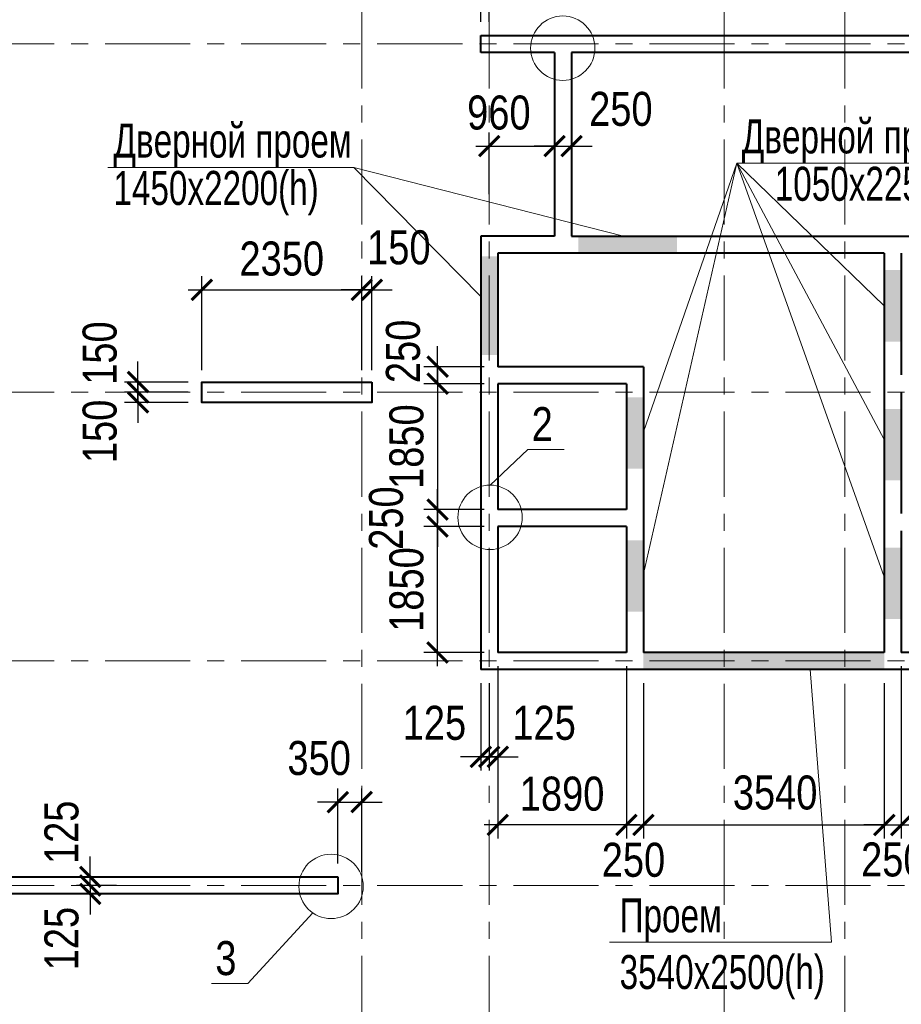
# Model space of a CAD drawing. Header units: inches. Extents: x -7218622 to -7066149, y 5758361 to 6202306.
# Tile 21 of 40: x -7150062 to -7137105, y 5876683 to 5891155. Entities that reach past the tile are written whole.
import ezdxf

# ---------------------------------------------------------------- set-up
doc = ezdxf.new("R2010")
doc.units = ezdxf.units.IN
doc.header["$LTSCALE"] = 1000
doc.header["$MEASUREMENT"] = 0
doc.linetypes.add('CENTER', pattern=[2, 1.25, -0.25, 0.25, -0.25])
for name, color, linetype, lineweight in [('СК-040-С(тены)', 12, 'Continuous', 40), ('СК-043-С-ПИЛОНЫ', 5, 'Continuous', 40), ('СК-100-О(си)', 7, 'CENTER', 15), ('СК-110-О-РАЗМЕРЫ', 7, 'Continuous', 15), ('СК-400-Т(екст)', 7, 'Continuous', 20), ('СК-600-Ш(триховка', 7, 'Continuous', 15)]:
    doc.layers.add(name, color=color, linetype=linetype, lineweight=lineweight)
doc.styles.add('RUSS', font='arial.ttf', dxfattribs={"width": 0.8})
doc.dimstyles.new('100-200', dxfattribs={"dimscale": 0, "dimtxt": 500, "dimasz": 300, "dimexe": 200, "dimexo": 200, "dimgap": 200, "dimtad": 1, "dimdec": 0, "dimzin": 0, "dimdsep": 46, "dimtxsty": 'RUSS', "dimblk": 'ARCHTICK', "dimcen": 0.096, "dimdle": 200, "dimclrd": 7, "dimclre": 7, "dimclrt": 256, "dimadec": 0, "dimazin": 0, "dimtfac": 1, "dimtdec": 0, "dimtmove": 2, "dimatfit": 3, "dimldrblk": 'OBLIQUE', "dimfxl": 1, "dimtolj": 1, "dimtzin": 0, "dimarcsym": 0})

# ---------------------------------------------------------------- blocks, each defined once
blk = doc.blocks.new('_ArchTick')
at = {"color": 0, "linetype": 'ByBlock', "const_width": 0.15}
blk.add_lwpolyline([(-0.5, -0.5), (0.5, 0.5)], dxfattribs=at)
blk = doc.blocks.new('*D297')
at = {"layer": 'Defpoints', "color": 0, "transparency": 16777216}
for p in [(-7148440, 5878430), (-7149025, 5878305), (-7148440, 5878305)]:
    blk.add_point(p, dxfattribs=at)
at = {"layer": 'СК-400-Т(екст)', "color": 7, "lineweight": -2, "transparency": 16777216}
for p, q in [((-7149025, 5878430), (-7149025, 5878730)), ((-7148640, 5878430), (-7149225, 5878430)), ((-7149025, 5878430), (-7149025, 5878305)), ((-7148640, 5878305), (-7149225, 5878305)), ((-7149025, 5878305), (-7149025, 5878005))]:
    blk.add_line(p, q, dxfattribs=at)
at = {"layer": 'СК-400-Т(екст)', "color": 7, "lineweight": -2, "transparency": 16777216, "xscale": 300, "yscale": 300, "zscale": 300}
for p, rotation in [((-7149025, 5878430), 270), ((-7149025, 5878305), 90)]:
    blk.add_blockref('_ArchTick', p, dxfattribs=dict(at, rotation=rotation))
at = {"layer": 'СК-400-Т(екст)', "transparency": 16777216, "insert": (-7149445, 5877649), "char_height": 500, "attachment_point": 5, "rotation": 90, "style": 'RUSS'}
blk.add_mtext('\\A1;125', dxfattribs=at)
blk = doc.blocks.new('_Oblique')
at = {"color": 0, "linetype": 'ByBlock', "lineweight": -2}
blk.add_line((-0.5, -0.5), (0.5, 0.5), dxfattribs=at)
blk = doc.blocks.new('*D239')
at = {"layer": 'Defpoints', "color": 0, "transparency": 16777216}
for p in [(-7145035, 5887185), (-7147385, 5885804), (-7145035, 5885804)]:
    blk.add_point(p, dxfattribs=at)
at = {"layer": 'СК-110-О-РАЗМЕРЫ', "color": 7, "lineweight": -2, "transparency": 16777216}
for p, q in [((-7147385, 5886004), (-7147385, 5887385)), ((-7145035, 5886004), (-7145035, 5887385)), ((-7147585, 5887185), (-7144835, 5887185))]:
    blk.add_line(p, q, dxfattribs=at)
at = {"layer": 'СК-110-О-РАЗМЕРЫ', "color": 7, "lineweight": -2, "transparency": 16777216, "xscale": 300, "yscale": 300, "zscale": 300, "rotation": 180}
blk.add_blockref('_ArchTick', (-7147385, 5887185), dxfattribs=at)
at = {"layer": 'СК-110-О-РАЗМЕРЫ', "color": 7, "lineweight": -2, "transparency": 16777216, "xscale": 300, "yscale": 300, "zscale": 300}
blk.add_blockref('_ArchTick', (-7145035, 5887185), dxfattribs=at)
at = {"layer": 'СК-110-О-РАЗМЕРЫ', "transparency": 16777216, "insert": (-7146210, 5887641), "char_height": 500, "attachment_point": 5, "style": 'RUSS'}
blk.add_mtext('\\A1;2350', dxfattribs=at)
blk = doc.blocks.new('*D240')
at = {"layer": 'Defpoints', "color": 0, "transparency": 16777216}
for p in [(-7145035, 5887185), (-7145035, 5885804), (-7144885, 5885804)]:
    blk.add_point(p, dxfattribs=at)
at = {"layer": 'СК-110-О-РАЗМЕРЫ', "color": 7, "lineweight": -2, "transparency": 16777216}
for p, q in [((-7145035, 5886004), (-7145035, 5887385)), ((-7144885, 5886004), (-7144885, 5887385)), ((-7145035, 5887185), (-7145335, 5887185)), ((-7144885, 5887185), (-7145035, 5887185)), ((-7144885, 5887185), (-7144585, 5887185))]:
    blk.add_line(p, q, dxfattribs=at)
at = {"layer": 'СК-110-О-РАЗМЕРЫ', "color": 7, "lineweight": -2, "transparency": 16777216, "xscale": 300, "yscale": 300, "zscale": 300}
blk.add_blockref('_ArchTick', (-7145035, 5887185), dxfattribs=at)
at = {"layer": 'СК-110-О-РАЗМЕРЫ', "color": 7, "lineweight": -2, "transparency": 16777216, "xscale": 300, "yscale": 300, "zscale": 300, "rotation": 180}
blk.add_blockref('_ArchTick', (-7144885, 5887185), dxfattribs=at)
at = {"layer": 'СК-110-О-РАЗМЕРЫ', "transparency": 16777216, "insert": (-7144489, 5887806), "char_height": 500, "attachment_point": 5, "style": 'RUSS'}
blk.add_mtext('\\A1;150', dxfattribs=at)
blk = doc.blocks.new('*D241')
at = {"layer": 'Defpoints', "color": 0, "transparency": 16777216}
for p in [(-7145035, 5879655), (-7145386, 5878555), (-7145035, 5878430)]:
    blk.add_point(p, dxfattribs=at)
at = {"layer": 'СК-110-О-РАЗМЕРЫ', "color": 7, "lineweight": -2, "transparency": 16777216}
for p, q in [((-7145386, 5878755), (-7145386, 5879855)), ((-7145035, 5878630), (-7145035, 5879855)), ((-7145386, 5879655), (-7145686, 5879655)), ((-7145386, 5879655), (-7145035, 5879655)), ((-7145035, 5879655), (-7144735, 5879655))]:
    blk.add_line(p, q, dxfattribs=at)
at = {"layer": 'СК-110-О-РАЗМЕРЫ', "color": 7, "lineweight": -2, "transparency": 16777216, "xscale": 300, "yscale": 300, "zscale": 300}
blk.add_blockref('_ArchTick', (-7145386, 5879655), dxfattribs=at)
at = {"layer": 'СК-110-О-РАЗМЕРЫ', "color": 7, "lineweight": -2, "transparency": 16777216, "xscale": 300, "yscale": 300, "zscale": 300, "rotation": 180}
blk.add_blockref('_ArchTick', (-7145035, 5879655), dxfattribs=at)
at = {"layer": 'СК-110-О-РАЗМЕРЫ', "transparency": 16777216, "insert": (-7145661, 5880300), "char_height": 500, "attachment_point": 5, "style": 'RUSS'}
blk.add_mtext('\\A1;350', dxfattribs=at)
blk = doc.blocks.new('*D228')
at = {"layer": 'Defpoints', "color": 0, "transparency": 16777216}
for p in [(-7149025, 5878555), (-7148440, 5878555), (-7148440, 5878430)]:
    blk.add_point(p, dxfattribs=at)
at = {"layer": 'СК-400-Т(екст)', "color": 7, "lineweight": -2, "transparency": 16777216}
for p, q in [((-7149025, 5878555), (-7149025, 5878855)), ((-7148640, 5878555), (-7149225, 5878555)), ((-7148640, 5878430), (-7149225, 5878430)), ((-7149025, 5878430), (-7149025, 5878555)), ((-7149025, 5878430), (-7149025, 5878130))]:
    blk.add_line(p, q, dxfattribs=at)
at = {"layer": 'СК-400-Т(екст)', "color": 7, "lineweight": -2, "transparency": 16777216, "xscale": 300, "yscale": 300, "zscale": 300}
for p, rotation in [((-7149025, 5878555), 270), ((-7149025, 5878430), 90)]:
    blk.add_blockref('_ArchTick', p, dxfattribs=dict(at, rotation=rotation))
at = {"layer": 'СК-400-Т(екст)', "transparency": 16777216, "insert": (-7149445, 5879211), "char_height": 500, "attachment_point": 5, "rotation": 90, "style": 'RUSS'}
blk.add_mtext('\\A1;125', dxfattribs=at)
blk = doc.blocks.new('*D259')
at = {"layer": 'Defpoints', "color": 0, "transparency": 16777216}
for p in [(-7137355, 5880758), (-7137105, 5880758), (-7137105, 5879320)]:
    blk.add_point(p, dxfattribs=at)
at = {"layer": 'СК-110-О-РАЗМЕРЫ', "color": 7, "lineweight": -2, "transparency": 16777216}
for p, q in [((-7137355, 5880558), (-7137355, 5879120)), ((-7137105, 5880558), (-7137105, 5879120)), ((-7137355, 5879320), (-7137655, 5879320)), ((-7137355, 5879320), (-7137105, 5879320)), ((-7137105, 5879320), (-7136805, 5879320))]:
    blk.add_line(p, q, dxfattribs=at)
at = {"layer": 'СК-110-О-РАЗМЕРЫ', "color": 7, "lineweight": -2, "transparency": 16777216, "xscale": 300, "yscale": 300, "zscale": 300}
blk.add_blockref('_ArchTick', (-7137355, 5879320), dxfattribs=at)
at = {"layer": 'СК-110-О-РАЗМЕРЫ', "color": 7, "lineweight": -2, "transparency": 16777216, "xscale": 300, "yscale": 300, "zscale": 300, "rotation": 180}
blk.add_blockref('_ArchTick', (-7137105, 5879320), dxfattribs=at)
at = {"layer": 'СК-110-О-РАЗМЕРЫ', "transparency": 16777216, "insert": (-7137229, 5878809), "char_height": 500, "attachment_point": 5, "style": 'RUSS'}
blk.add_mtext('\\A1;250', dxfattribs=at)
blk = doc.blocks.new('*D246')
at = {"layer": 'Defpoints', "color": 0, "transparency": 16777216}
for p in [(-7147385, 5885829), (-7148323, 5885679), (-7147385, 5885679)]:
    blk.add_point(p, dxfattribs=at)
at = {"layer": 'СК-110-О-РАЗМЕРЫ', "color": 7, "lineweight": -2, "transparency": 16777216}
for p, q in [((-7148323, 5885829), (-7148323, 5886129)), ((-7147585, 5885829), (-7148523, 5885829)), ((-7148323, 5885829), (-7148323, 5885679)), ((-7147585, 5885679), (-7148523, 5885679)), ((-7148323, 5885679), (-7148323, 5885379))]:
    blk.add_line(p, q, dxfattribs=at)
at = {"layer": 'СК-110-О-РАЗМЕРЫ', "color": 7, "lineweight": -2, "transparency": 16777216, "xscale": 300, "yscale": 300, "zscale": 300}
for p, rotation in [((-7148323, 5885829), 270), ((-7148323, 5885679), 90)]:
    blk.add_blockref('_ArchTick', p, dxfattribs=dict(at, rotation=rotation))
at = {"layer": 'СК-110-О-РАЗМЕРЫ', "transparency": 16777216, "insert": (-7148884, 5886255), "char_height": 500, "attachment_point": 5, "rotation": 90, "style": 'RUSS'}
blk.add_mtext('\\A1;150', dxfattribs=at)
blk = doc.blocks.new('*D247')
at = {"layer": 'Defpoints', "color": 0, "transparency": 16777216}
for p in [(-7148323, 5885680), (-7147385, 5885680), (-7147385, 5885529)]:
    blk.add_point(p, dxfattribs=at)
at = {"layer": 'СК-110-О-РАЗМЕРЫ', "color": 7, "lineweight": -2, "transparency": 16777216}
for p, q in [((-7148323, 5885680), (-7148323, 5885980)), ((-7147585, 5885680), (-7148523, 5885680)), ((-7148323, 5885529), (-7148323, 5885680)), ((-7147585, 5885529), (-7148523, 5885529)), ((-7148323, 5885529), (-7148323, 5885229))]:
    blk.add_line(p, q, dxfattribs=at)
at = {"layer": 'СК-110-О-РАЗМЕРЫ', "color": 7, "lineweight": -2, "transparency": 16777216, "xscale": 300, "yscale": 300, "zscale": 300}
for p, rotation in [((-7148323, 5885680), 270), ((-7148323, 5885529), 90)]:
    blk.add_blockref('_ArchTick', p, dxfattribs=dict(at, rotation=rotation))
at = {"layer": 'СК-110-О-РАЗМЕРЫ', "transparency": 16777216, "insert": (-7148884, 5885104), "char_height": 500, "attachment_point": 5, "rotation": 90, "style": 'RUSS'}
blk.add_mtext('\\A1;150', dxfattribs=at)
blk = doc.blocks.new('*D169')
at = {"layer": 'Defpoints', "color": 0, "transparency": 16777216}
for p in [(-7143285, 5881605), (-7143160, 5881605), (-7143160, 5880321)]:
    blk.add_point(p, dxfattribs=at)
at = {"layer": 'СК-110-О-РАЗМЕРЫ', "color": 7, "lineweight": -2, "transparency": 16777216}
for p, q in [((-7143285, 5881405), (-7143285, 5880121)), ((-7143160, 5881405), (-7143160, 5880121)), ((-7143285, 5880321), (-7143585, 5880321)), ((-7143285, 5880321), (-7143160, 5880321)), ((-7143160, 5880321), (-7142860, 5880321))]:
    blk.add_line(p, q, dxfattribs=at)
at = {"layer": 'СК-110-О-РАЗМЕРЫ', "color": 7, "lineweight": -2, "transparency": 16777216, "xscale": 300, "yscale": 300, "zscale": 300}
blk.add_blockref('_ArchTick', (-7143285, 5880321), dxfattribs=at)
at = {"layer": 'СК-110-О-РАЗМЕРЫ', "color": 7, "lineweight": -2, "transparency": 16777216, "xscale": 300, "yscale": 300, "zscale": 300, "rotation": 180}
blk.add_blockref('_ArchTick', (-7143160, 5880321), dxfattribs=at)
at = {"layer": 'СК-110-О-РАЗМЕРЫ', "transparency": 16777216, "insert": (-7143966, 5880817), "char_height": 500, "attachment_point": 5, "style": 'RUSS'}
blk.add_mtext('\\A1;125', dxfattribs=at)
blk = doc.blocks.new('*D170')
at = {"layer": 'Defpoints', "color": 0, "transparency": 16777216}
for p in [(-7143160, 5881605), (-7143035, 5881605), (-7143160, 5880321)]:
    blk.add_point(p, dxfattribs=at)
at = {"layer": 'СК-110-О-РАЗМЕРЫ', "color": 7, "lineweight": -2, "transparency": 16777216}
for p, q in [((-7143160, 5881405), (-7143160, 5880121)), ((-7143035, 5881405), (-7143035, 5880121)), ((-7143160, 5880321), (-7143460, 5880321)), ((-7143035, 5880321), (-7143160, 5880321)), ((-7143035, 5880321), (-7142735, 5880321))]:
    blk.add_line(p, q, dxfattribs=at)
at = {"layer": 'СК-110-О-РАЗМЕРЫ', "color": 7, "lineweight": -2, "transparency": 16777216, "xscale": 300, "yscale": 300, "zscale": 300}
blk.add_blockref('_ArchTick', (-7143160, 5880321), dxfattribs=at)
at = {"layer": 'СК-110-О-РАЗМЕРЫ', "color": 7, "lineweight": -2, "transparency": 16777216, "xscale": 300, "yscale": 300, "zscale": 300, "rotation": 180}
blk.add_blockref('_ArchTick', (-7143035, 5880321), dxfattribs=at)
at = {"layer": 'СК-110-О-РАЗМЕРЫ', "transparency": 16777216, "insert": (-7142354, 5880817), "char_height": 500, "attachment_point": 5, "style": 'RUSS'}
blk.add_mtext('\\A1;125', dxfattribs=at)
blk = doc.blocks.new('*D224')
at = {"layer": 'Defpoints', "color": 0, "transparency": 16777216}
for p in [(-7143035, 5881855), (-7141145, 5881855), (-7143035, 5879320)]:
    blk.add_point(p, dxfattribs=at)
at = {"layer": 'СК-110-О-РАЗМЕРЫ', "color": 7, "lineweight": -2, "transparency": 16777216}
for p, q in [((-7143035, 5881655), (-7143035, 5879120)), ((-7141145, 5881655), (-7141145, 5879120)), ((-7140945, 5879320), (-7143235, 5879320))]:
    blk.add_line(p, q, dxfattribs=at)
at = {"layer": 'СК-110-О-РАЗМЕРЫ', "color": 7, "lineweight": -2, "transparency": 16777216, "xscale": 300, "yscale": 300, "zscale": 300, "rotation": 180}
blk.add_blockref('_ArchTick', (-7143035, 5879320), dxfattribs=at)
at = {"layer": 'СК-110-О-РАЗМЕРЫ', "color": 7, "lineweight": -2, "transparency": 16777216, "xscale": 300, "yscale": 300, "zscale": 300}
blk.add_blockref('_ArchTick', (-7141145, 5879320), dxfattribs=at)
at = {"layer": 'СК-110-О-РАЗМЕРЫ', "transparency": 16777216, "insert": (-7142090, 5879776), "char_height": 500, "attachment_point": 5, "style": 'RUSS'}
blk.add_mtext('\\A1;1890', dxfattribs=at)
blk = doc.blocks.new('*D225')
at = {"layer": 'Defpoints', "color": 0, "transparency": 16777216}
for p in [(-7141145, 5881855), (-7140895, 5881602), (-7140895, 5879320)]:
    blk.add_point(p, dxfattribs=at)
at = {"layer": 'СК-110-О-РАЗМЕРЫ', "color": 7, "lineweight": -2, "transparency": 16777216}
for p, q in [((-7141145, 5881655), (-7141145, 5879120)), ((-7140895, 5881402), (-7140895, 5879120)), ((-7141145, 5879320), (-7141445, 5879320)), ((-7141145, 5879320), (-7140895, 5879320)), ((-7140895, 5879320), (-7140595, 5879320))]:
    blk.add_line(p, q, dxfattribs=at)
at = {"layer": 'СК-110-О-РАЗМЕРЫ', "color": 7, "lineweight": -2, "transparency": 16777216, "xscale": 300, "yscale": 300, "zscale": 300}
blk.add_blockref('_ArchTick', (-7141145, 5879320), dxfattribs=at)
at = {"layer": 'СК-110-О-РАЗМЕРЫ', "color": 7, "lineweight": -2, "transparency": 16777216, "xscale": 300, "yscale": 300, "zscale": 300, "rotation": 180}
blk.add_blockref('_ArchTick', (-7140895, 5879320), dxfattribs=at)
at = {"layer": 'СК-110-О-РАЗМЕРЫ', "transparency": 16777216, "insert": (-7141041, 5878804), "char_height": 500, "attachment_point": 5, "style": 'RUSS'}
blk.add_mtext('\\A1;250', dxfattribs=at)
blk = doc.blocks.new('*D212')
at = {"layer": 'Defpoints', "color": 0, "transparency": 16777216}
for p in [(-7143920, 5883705), (-7143035, 5883705), (-7143035, 5881855)]:
    blk.add_point(p, dxfattribs=at)
at = {"layer": 'СК-110-О-РАЗМЕРЫ', "color": 7, "lineweight": -2, "transparency": 16777216}
for p, q in [((-7143920, 5881655), (-7143920, 5883905)), ((-7143235, 5883705), (-7144120, 5883705)), ((-7143235, 5881855), (-7144120, 5881855))]:
    blk.add_line(p, q, dxfattribs=at)
at = {"layer": 'СК-110-О-РАЗМЕРЫ', "color": 7, "lineweight": -2, "transparency": 16777216, "xscale": 300, "yscale": 300, "zscale": 300}
for p, rotation in [((-7143920, 5883705), 90), ((-7143920, 5881855), 270)]:
    blk.add_blockref('_ArchTick', p, dxfattribs=dict(at, rotation=rotation))
at = {"layer": 'СК-110-О-РАЗМЕРЫ', "transparency": 16777216, "insert": (-7144375, 5882780), "char_height": 500, "attachment_point": 5, "rotation": 90, "style": 'RUSS'}
blk.add_mtext('\\A1;1850', dxfattribs=at)
blk = doc.blocks.new('*D213')
at = {"layer": 'Defpoints', "color": 0, "transparency": 16777216}
for p in [(-7143920, 5883955), (-7143035, 5883955), (-7143035, 5883705)]:
    blk.add_point(p, dxfattribs=at)
at = {"layer": 'СК-110-О-РАЗМЕРЫ', "color": 7, "lineweight": -2, "transparency": 16777216}
for p, q in [((-7143920, 5883955), (-7143920, 5884255)), ((-7143235, 5883955), (-7144120, 5883955)), ((-7143920, 5883705), (-7143920, 5883955)), ((-7143235, 5883705), (-7144120, 5883705)), ((-7143920, 5883705), (-7143920, 5883405))]:
    blk.add_line(p, q, dxfattribs=at)
at = {"layer": 'СК-110-О-РАЗМЕРЫ', "color": 7, "lineweight": -2, "transparency": 16777216, "xscale": 300, "yscale": 300, "zscale": 300}
for p, rotation in [((-7143920, 5883955), 270), ((-7143920, 5883705), 90)]:
    blk.add_blockref('_ArchTick', p, dxfattribs=dict(at, rotation=rotation))
at = {"layer": 'СК-110-О-РАЗМЕРЫ', "transparency": 16777216, "insert": (-7144675, 5883830), "char_height": 500, "attachment_point": 5, "rotation": 90, "style": 'RUSS'}
blk.add_mtext('\\A1;250', dxfattribs=at)
blk = doc.blocks.new('*D214')
at = {"layer": 'Defpoints', "color": 0, "transparency": 16777216}
for p in [(-7143035, 5885805), (-7143920, 5883955), (-7143035, 5883955)]:
    blk.add_point(p, dxfattribs=at)
at = {"layer": 'СК-110-О-РАЗМЕРЫ', "color": 7, "lineweight": -2, "transparency": 16777216}
for p, q in [((-7143920, 5886005), (-7143920, 5883755)), ((-7143235, 5885805), (-7144120, 5885805)), ((-7143235, 5883955), (-7144120, 5883955))]:
    blk.add_line(p, q, dxfattribs=at)
at = {"layer": 'СК-110-О-РАЗМЕРЫ', "color": 7, "lineweight": -2, "transparency": 16777216, "xscale": 300, "yscale": 300, "zscale": 300}
for p, rotation in [((-7143920, 5885805), 90), ((-7143920, 5883955), 270)]:
    blk.add_blockref('_ArchTick', p, dxfattribs=dict(at, rotation=rotation))
at = {"layer": 'СК-110-О-РАЗМЕРЫ', "transparency": 16777216, "insert": (-7144375, 5884880), "char_height": 500, "attachment_point": 5, "rotation": 90, "style": 'RUSS'}
blk.add_mtext('\\A1;1850', dxfattribs=at)
blk = doc.blocks.new('*D222')
at = {"layer": 'Defpoints', "color": 0, "transparency": 16777216}
for p in [(-7137105, 5881855), (-7135125, 5881855), (-7135125, 5879320)]:
    blk.add_point(p, dxfattribs=at)
at = {"layer": 'СК-110-О-РАЗМЕРЫ', "color": 7, "lineweight": -2, "transparency": 16777216}
for p, q in [((-7137105, 5881655), (-7137105, 5879120)), ((-7135125, 5881655), (-7135125, 5879120)), ((-7137305, 5879320), (-7134925, 5879320))]:
    blk.add_line(p, q, dxfattribs=at)
at = {"layer": 'СК-110-О-РАЗМЕРЫ', "color": 7, "lineweight": -2, "transparency": 16777216, "xscale": 300, "yscale": 300, "zscale": 300, "rotation": 180}
blk.add_blockref('_ArchTick', (-7137105, 5879320), dxfattribs=at)
at = {"layer": 'СК-110-О-РАЗМЕРЫ', "color": 7, "lineweight": -2, "transparency": 16777216, "xscale": 300, "yscale": 300, "zscale": 300}
blk.add_blockref('_ArchTick', (-7135125, 5879320), dxfattribs=at)
at = {"layer": 'СК-110-О-РАЗМЕРЫ', "transparency": 16777216, "insert": (-7136115, 5879776), "char_height": 500, "attachment_point": 5, "style": 'RUSS'}
blk.add_mtext('\\A1;1980', dxfattribs=at)
blk = doc.blocks.new('*D204')
at = {"layer": 'Defpoints', "color": 0, "transparency": 16777216}
for p in [(-7143920, 5886055), (-7143035, 5886055), (-7143035, 5885805)]:
    blk.add_point(p, dxfattribs=at)
at = {"layer": 'СК-110-О-РАЗМЕРЫ', "color": 7, "lineweight": -2, "transparency": 16777216}
for p, q in [((-7143920, 5886055), (-7143920, 5886355)), ((-7143235, 5886055), (-7144120, 5886055)), ((-7143920, 5885805), (-7143920, 5886055)), ((-7143235, 5885805), (-7144120, 5885805)), ((-7143920, 5885805), (-7143920, 5885505))]:
    blk.add_line(p, q, dxfattribs=at)
at = {"layer": 'СК-110-О-РАЗМЕРЫ', "color": 7, "lineweight": -2, "transparency": 16777216, "xscale": 300, "yscale": 300, "zscale": 300}
for p, rotation in [((-7143920, 5886055), 270), ((-7143920, 5885805), 90)]:
    blk.add_blockref('_ArchTick', p, dxfattribs=dict(at, rotation=rotation))
at = {"layer": 'СК-110-О-РАЗМЕРЫ', "transparency": 16777216, "insert": (-7144426, 5886280), "char_height": 500, "attachment_point": 5, "rotation": 90, "style": 'RUSS'}
blk.add_mtext('\\A1;250', dxfattribs=at)
blk = doc.blocks.new('*D205')
at = {"layer": 'Defpoints', "color": 0, "transparency": 16777216}
for p in [(-7141950, 5889297), (-7142200, 5888393), (-7141950, 5888393)]:
    blk.add_point(p, dxfattribs=at)
at = {"layer": 'СК-110-О-РАЗМЕРЫ', "color": 7, "lineweight": -2, "transparency": 16777216}
for p, q in [((-7142200, 5888593), (-7142200, 5889497)), ((-7141950, 5888593), (-7141950, 5889497)), ((-7142200, 5889297), (-7142500, 5889297)), ((-7142200, 5889297), (-7141950, 5889297)), ((-7141950, 5889297), (-7141650, 5889297))]:
    blk.add_line(p, q, dxfattribs=at)
at = {"layer": 'СК-110-О-РАЗМЕРЫ', "color": 7, "lineweight": -2, "transparency": 16777216, "xscale": 300, "yscale": 300, "zscale": 300}
blk.add_blockref('_ArchTick', (-7142200, 5889297), dxfattribs=at)
at = {"layer": 'СК-110-О-РАЗМЕРЫ', "color": 7, "lineweight": -2, "transparency": 16777216, "xscale": 300, "yscale": 300, "zscale": 300, "rotation": 180}
blk.add_blockref('_ArchTick', (-7141950, 5889297), dxfattribs=at)
at = {"layer": 'СК-110-О-РАЗМЕРЫ', "transparency": 16777216, "insert": (-7141226, 5889841), "char_height": 500, "attachment_point": 5, "style": 'RUSS'}
blk.add_mtext('\\A1;250', dxfattribs=at)
blk = doc.blocks.new('*D206')
at = {"layer": 'Defpoints', "color": 0, "transparency": 16777216}
for p in [(-7142200, 5889297), (-7143160, 5888393), (-7142200, 5888393)]:
    blk.add_point(p, dxfattribs=at)
at = {"layer": 'СК-110-О-РАЗМЕРЫ', "color": 7, "lineweight": -2, "transparency": 16777216}
for p, q in [((-7143160, 5888593), (-7143160, 5889497)), ((-7142200, 5888593), (-7142200, 5889497)), ((-7143360, 5889297), (-7142000, 5889297))]:
    blk.add_line(p, q, dxfattribs=at)
at = {"layer": 'СК-110-О-РАЗМЕРЫ', "color": 7, "lineweight": -2, "transparency": 16777216, "xscale": 300, "yscale": 300, "zscale": 300, "rotation": 180}
blk.add_blockref('_ArchTick', (-7143160, 5889297), dxfattribs=at)
at = {"layer": 'СК-110-О-РАЗМЕРЫ', "color": 7, "lineweight": -2, "transparency": 16777216, "xscale": 300, "yscale": 300, "zscale": 300}
blk.add_blockref('_ArchTick', (-7142200, 5889297), dxfattribs=at)
at = {"layer": 'СК-110-О-РАЗМЕРЫ', "transparency": 16777216, "insert": (-7143019, 5889787), "char_height": 500, "attachment_point": 5, "style": 'RUSS'}
blk.add_mtext('\\A1;960', dxfattribs=at)
blk = doc.blocks.new('*D448')
at = {"layer": 'Defpoints', "color": 0, "transparency": 16777216}
for p in [(-7143160, 5891568), (-7143285, 5890925), (-7143160, 5890925)]:
    blk.add_point(p, dxfattribs=at)
at = {"layer": 'СК-110-О-РАЗМЕРЫ', "color": 7, "lineweight": -2, "transparency": 16777216}
for p, q in [((-7143285, 5891125), (-7143285, 5891768)), ((-7143160, 5891125), (-7143160, 5891768)), ((-7143285, 5891568), (-7143585, 5891568)), ((-7143285, 5891568), (-7143160, 5891568)), ((-7143160, 5891568), (-7142860, 5891568))]:
    blk.add_line(p, q, dxfattribs=at)
at = {"layer": 'СК-110-О-РАЗМЕРЫ', "color": 7, "lineweight": -2, "transparency": 16777216, "xscale": 300, "yscale": 300, "zscale": 300}
blk.add_blockref('_ArchTick', (-7143285, 5891568), dxfattribs=at)
at = {"layer": 'СК-110-О-РАЗМЕРЫ', "color": 7, "lineweight": -2, "transparency": 16777216, "xscale": 300, "yscale": 300, "zscale": 300, "rotation": 180}
blk.add_blockref('_ArchTick', (-7143160, 5891568), dxfattribs=at)
at = {"layer": 'СК-110-О-РАЗМЕРЫ', "transparency": 16777216, "insert": (-7143727, 5892122), "char_height": 500, "attachment_point": 5, "style": 'RUSS'}
blk.add_mtext('\\A1;125', dxfattribs=at)
blk = doc.blocks.new('*D506')
at = {"layer": 'Defpoints', "color": 0, "transparency": 16777216}
for p in [(-7140895, 5881605), (-7137355, 5881602), (-7137355, 5879320)]:
    blk.add_point(p, dxfattribs=at)
at = {"layer": 'СК-110-О-РАЗМЕРЫ', "color": 7, "lineweight": -2, "transparency": 16777216}
for p, q in [((-7140895, 5881405), (-7140895, 5879120)), ((-7137355, 5881402), (-7137355, 5879120)), ((-7141095, 5879320), (-7137155, 5879320))]:
    blk.add_line(p, q, dxfattribs=at)
at = {"layer": 'СК-110-О-РАЗМЕРЫ', "color": 7, "lineweight": -2, "transparency": 16777216, "xscale": 300, "yscale": 300, "zscale": 300, "rotation": 180}
blk.add_blockref('_ArchTick', (-7140895, 5879320), dxfattribs=at)
at = {"layer": 'СК-110-О-РАЗМЕРЫ', "color": 7, "lineweight": -2, "transparency": 16777216, "xscale": 300, "yscale": 300, "zscale": 300}
blk.add_blockref('_ArchTick', (-7137355, 5879320), dxfattribs=at)
at = {"layer": 'СК-110-О-РАЗМЕРЫ', "transparency": 16777216, "insert": (-7138959, 5879793), "char_height": 500, "attachment_point": 5, "style": 'RUSS'}
blk.add_mtext('\\A1;3540', dxfattribs=at)
blk = doc.blocks.new('A$Cf0ff08b7')
at = {"layer": 'СК-110-О-РАЗМЕРЫ'}
for p, q in [((10073, 20290), (9517, 19764)), ((10606, 20290), (10073, 20290)), ((5957, 12442), (6912, 13477)), ((5957, 12442), (5424, 12442))]:
    blk.add_line(p, q, dxfattribs=at)
for centre in [(10586, 26187), (9517, 19291), (7180, 13867)]:
    blk.add_circle(centre, 473, dxfattribs=at)
at = {"layer": 'СК-400-Т(екст)', "style": 'RUSS', "width": 0.8}
for s, p in [('2', (10128, 20411)), ('3', (5479, 12563))]:
    blk.add_text(s, height=500, dxfattribs=at).set_placement(p)

msp = doc.modelspace()

# ---------------------------------------------------------------- linework, layer by layer
at = {"layer": 'СК-040-С(тены)'}
for p, q in [((-7143285.4, 5890674.6), (-7143285.4, 5890924.6)), ((-7143285.4, 5890924.6), (-7132887, 5890924.6)), ((-7142200.3, 5890674.6), (-7143285.4, 5890674.6)), ((-7142200.3, 5890674.6), (-7142200.3, 5887974.6)), ((-7135735.7, 5890674.6), (-7141950.3, 5890674.6)), ((-7141950.3, 5890674.6), (-7141950.3, 5887974.6)), ((-7142200.3, 5887974.6), (-7143285.4, 5887974.6)), ((-7143285.4, 5887974.6), (-7143285.4, 5887674.6)), ((-7141950.3, 5887974.6), (-7135735.7, 5887974.6)), ((-7143285.4, 5887724.6), (-7143285.4, 5881604.8)), ((-7137355.4, 5887724.6), (-7143035.4, 5887724.6)), ((-7143035.4, 5887724.6), (-7143035.4, 5886054.6)), ((-7137355.4, 5887724.6), (-7137355.4, 5881854.8)), ((-7137105.4, 5887724.6), (-7137105.4, 5885934.7)), ((-7140895.4, 5886054.6), (-7143035.4, 5886054.6)), ((-7140895.4, 5886054.6), (-7140895.4, 5881854.8)), ((-7143035.4, 5885804.6), (-7143035.4, 5883954.6)), ((-7141145.4, 5885804.6), (-7143035.4, 5885804.6)), ((-7141145.4, 5885804.6), (-7141145.4, 5883954.6)), ((-7137105.4, 5885684.7), (-7137105.4, 5883894.7)), ((-7141145.4, 5883954.6), (-7143035.4, 5883954.6)), ((-7143035.4, 5883704.6), (-7143035.4, 5881854.8)), ((-7141145.4, 5883704.6), (-7143035.4, 5883704.6)), ((-7141145.4, 5883704.6), (-7141145.4, 5881854.8)), ((-7137105.4, 5883644.7), (-7137105.4, 5881854.8)), ((-7141145.4, 5881854.8), (-7143035.4, 5881854.8)), ((-7137355.4, 5881854.8), (-7140895.4, 5881854.8)), ((-7134305.7, 5881854.8), (-7137105.4, 5881854.8)), ((-7134055.7, 5881604.8), (-7143285.4, 5881604.8))]:
    msp.add_line(p, q, dxfattribs=at)
msp.add_lwpolyline([(-7145385.7, 5878554.6), (-7145385.7, 5878304.6), (-7152855.4, 5878304.6), (-7152855.4, 5878554.6)], close=True, dxfattribs=at)
at = {"layer": 'СК-043-С-ПИЛОНЫ'}
msp.add_lwpolyline([(-7144885, 5885829.4), (-7144885, 5885529.4), (-7147385, 5885529.4), (-7147385, 5885829.4)], close=True, dxfattribs=at)
at = {"layer": 'СК-100-О(си)', "linetype": 'CENTER'}
for p, q in [((-7145035.4, 5911393.9), (-7145035.4, 5859887.7)), ((-7143160.4, 5911393.9), (-7143160.4, 5859887.7)), ((-7139710.3, 5911393.9), (-7139710.3, 5859887.7)), ((-7137935.3, 5911393.9), (-7137935.3, 5859887.7)), ((-7156805.8, 5890799.6), (-7129480.8, 5890799.6)), ((-7156805.8, 5885679.5), (-7129480.8, 5885679.5)), ((-7156805.8, 5881729.8), (-7129480.8, 5881729.8)), ((-7156805.8, 5878429.8), (-7129480.8, 5878429.8))]:
    msp.add_line(p, q, dxfattribs=at)
at = {"layer": 'СК-110-О-РАЗМЕРЫ'}
for p, q in [((-7139521.9, 5889044.1), (-7140895.4, 5885097.4)), ((-7139521.9, 5889044.1), (-7140895.3, 5883009.9)), ((-7139521.9, 5889044.1), (-7137355.4, 5884984.3)), ((-7139521.9, 5889044.1), (-7137355.4, 5882966.2)), ((-7139521.9, 5889044.1), (-7135978.1, 5889044.1)), ((-7145148.7, 5888982.9), (-7141185.2, 5887974.6))]:
    msp.add_line(p, q, dxfattribs=at)
for points in [[(-7139521.9, 5889044.1), (-7137355.4, 5886949.8)], [(-7141393, 5877595.4), (-7138130.5, 5877595.4), (-7138441.9, 5881602.1)]]:
    msp.add_lwpolyline(points, dxfattribs=at)
at = {"layer": 'СК-400-Т(екст)', "color": 7}
msp.add_lwpolyline([(-7148767.1, 5888982.9), (-7145148.7, 5888982.9), (-7143285.4, 5887086)], dxfattribs=at)
at = {"layer": 'СК-600-Ш(триховка', "color": 7}
for points in [[(-7140400.3, 5887724.6), (-7140400.3, 5887974.6), (-7141850.3, 5887724.6), (-7141850.3, 5887974.6)], [(-7143285.4, 5886224.6), (-7143035.4, 5886224.6), (-7143285.4, 5887674.6), (-7143035.4, 5887674.6)], [(-7137355.4, 5886424.7), (-7137105.3, 5886424.7), (-7137355.4, 5887474.8), (-7137105.4, 5887474.7)], [(-7141145.4, 5884554.6), (-7140895.3, 5884554.6), (-7141145.4, 5885604.6), (-7140895.4, 5885604.6)], [(-7137355.4, 5884384.8), (-7137105.3, 5884384.8), (-7137355.4, 5885434.8), (-7137105.4, 5885434.8)], [(-7141145.4, 5882454.7), (-7140895.3, 5882454.7), (-7141145.4, 5883504.8), (-7140895.4, 5883504.7)], [(-7137355.4, 5882344.9), (-7137105.3, 5882344.9), (-7137355.4, 5883394.9), (-7137105.4, 5883394.9)], [(-7137355.4, 5881602.1), (-7137355.4, 5881852.1), (-7140895.4, 5881602.1), (-7140895.4, 5881852.1)]]:
    msp.add_solid(points, dxfattribs=at)

# ---------------------------------------------------------------- block references
at = {"layer": 'СК-110-О-РАЗМЕРЫ'}
msp.add_blockref('A$Cf0ff08b7', (-7152665.7, 5864549.5), dxfattribs=at)

# ---------------------------------------------------------------- texts
at = {"layer": 'СК-400-Т(екст)', "color": 7, "char_height": 500, "width": 4535.799, "attachment_point": 1, "line_spacing_factor": 0.835689, "style": 'RUSS'}
for s, insert in [('\\pxqr;{\\W0.7;Дверной проем\\P1050х2250(h)}', (-7140482.8, 5889689.8)), ('{\\W0.7;Дверной проем\\P1450х2200(h)}', (-7148683.7, 5889628.6))]:
    msp.add_mtext(s, dxfattribs=dict(at, insert=insert))
at = {"layer": 'СК-400-Т(екст)', "color": 7, "insert": (-7141244.5, 5878241.1), "char_height": 500, "width": 1726.735, "attachment_point": 1, "style": 'RUSS'}
msp.add_mtext('{\\W0.7;Проем\\P3540x2500(h)}', dxfattribs=at)

# ---------------------------------------------------------------- dimensions: what is measured, and where the dimension line sits
at = {"layer": 'СК-110-О-РАЗМЕРЫ'}
for base, p1, p2, picture, middle in [((-7143160.4, 5891567.7), (-7143285.4, 5890924.6), (-7143160.4, 5890924.6), '*D448', (-7143727.3, 5892121.7)), ((-7141950.3, 5889296.8), (-7142200.3, 5888393.2), (-7141950.3, 5888393.2), '*D205', (-7141225.5, 5889841.2)), ((-7142200.3, 5889297.2), (-7143160.4, 5888393.2), (-7142200.3, 5888393.2), '*D206', (-7143018.8, 5889786.5)), ((-7145035.4, 5887185.3), (-7144885, 5885804.4), (-7145035.4, 5885804.4), '*D240', (-7144489.1, 5887806.1)), ((-7140895.4, 5879320.4), (-7141145.4, 5881854.8), (-7140895.4, 5881602.1), '*D225', (-7141040.9, 5878804.1)), ((-7143160.4, 5880321.1), (-7143285.4, 5881604.8), (-7143160.4, 5881604.8), '*D169', (-7143966.3, 5880816.9)), ((-7137355.4, 5879320.4), (-7140895.4, 5881604.8), (-7137355.4, 5881602.1), '*D506', (-7138958.8, 5879793.3)), ((-7137105.4, 5879320.4), (-7137355.4, 5880757.7), (-7137105.4, 5880757.7), '*D259', (-7137229.2, 5878808.8)), ((-7145035.4, 5879655.5), (-7145385.7, 5878554.6), (-7145035.4, 5878429.8), '*D241', (-7145661.1, 5880299.5))]:
    dim = msp.add_linear_dim(base=base, p1=p1, p2=p2, dimstyle='100-200', override={"dimscale": 1}, dxfattribs=at)
    dim.commit()
    dim.dimension.update_dxf_attribs({"geometry": picture, "text_midpoint": middle, "dimtype": 160})
for base, p1, p2, picture, middle in [((-7145035.4, 5887185.3), (-7147385, 5885804.4), (-7145035.4, 5885804.4), '*D239', (-7146210.2, 5887640.7)), ((-7143035.4, 5879320.4), (-7141145.4, 5881854.8), (-7143035.4, 5881854.8), '*D224', (-7142090.4, 5879775.7)), ((-7135125.3, 5879320.4), (-7137105.4, 5881854.8), (-7135125.3, 5881854.8), '*D222', (-7136115.3, 5879775.7))]:
    dim = msp.add_linear_dim(base=base, p1=p1, p2=p2, dimstyle='100-200', override={"dimscale": 1}, dxfattribs=at)
    dim.commit()
    dim.dimension.update_dxf_attribs({"geometry": picture, "text_midpoint": middle})
for base, p1, p2, angle, picture, middle in [((-7148322.9, 5885679.4), (-7147385, 5885829.4), (-7147385, 5885679.4), 90, '*D246', (-7148883.6, 5886254.6)), ((-7143920.4, 5886054.6), (-7143035.4, 5885804.6), (-7143035.4, 5886054.6), 90, '*D204', (-7144425.5, 5886279.7)), ((-7148322.9, 5885679.6), (-7147385, 5885529.4), (-7147385, 5885679.6), 270, '*D247', (-7148883.6, 5885104.4)), ((-7143160.4, 5880321.1), (-7143035.4, 5881604.8), (-7143160.4, 5881604.8), 180, '*D170', (-7142354.4, 5880816.9))]:
    dim = msp.add_linear_dim(base=base, p1=p1, p2=p2, angle=angle, dimstyle='100-200', override={"dimscale": 1}, dxfattribs=at)
    dim.commit()
    dim.dimension.update_dxf_attribs({"geometry": picture, "text_midpoint": middle, "dimtype": 160})
for base, p1, p2, picture, middle in [((-7143920, 5883954.6), (-7143035.4, 5885804.6), (-7143035.4, 5883954.6), '*D214', (-7144375.3, 5884879.6)), ((-7143920, 5883954.6), (-7143035.4, 5883704.6), (-7143035.4, 5883954.6), '*D213', (-7144675.3, 5883829.6)), ((-7143920, 5883704.6), (-7143035.4, 5881854.8), (-7143035.4, 5883704.6), '*D212', (-7144375.3, 5882779.7))]:
    dim = msp.add_linear_dim(base=base, p1=p1, p2=p2, angle=90, dimstyle='100-200', override={"dimscale": 1}, dxfattribs=at)
    dim.commit()
    dim.dimension.update_dxf_attribs({"geometry": picture, "text_midpoint": middle})
at = {"layer": 'СК-400-Т(екст)', "color": 7}
for base, p2, angle, picture, middle in [((-7149024.6, 5878554.6), (-7148440.1, 5878554.6), 270, '*D228', (-7149444.9, 5879211.1)), ((-7149024.6, 5878304.6), (-7148440.1, 5878304.6), 90, '*D297', (-7149444.9, 5877648.6))]:
    dim = msp.add_linear_dim(base=base, p1=(-7148440.1, 5878429.8), p2=p2, angle=angle, dimstyle='100-200', override={"dimscale": 1}, dxfattribs=at)
    dim.commit()
    dim.dimension.update_dxf_attribs({"geometry": picture, "text_midpoint": middle, "dimtype": 160})

doc.saveas('drawing.dxf')
